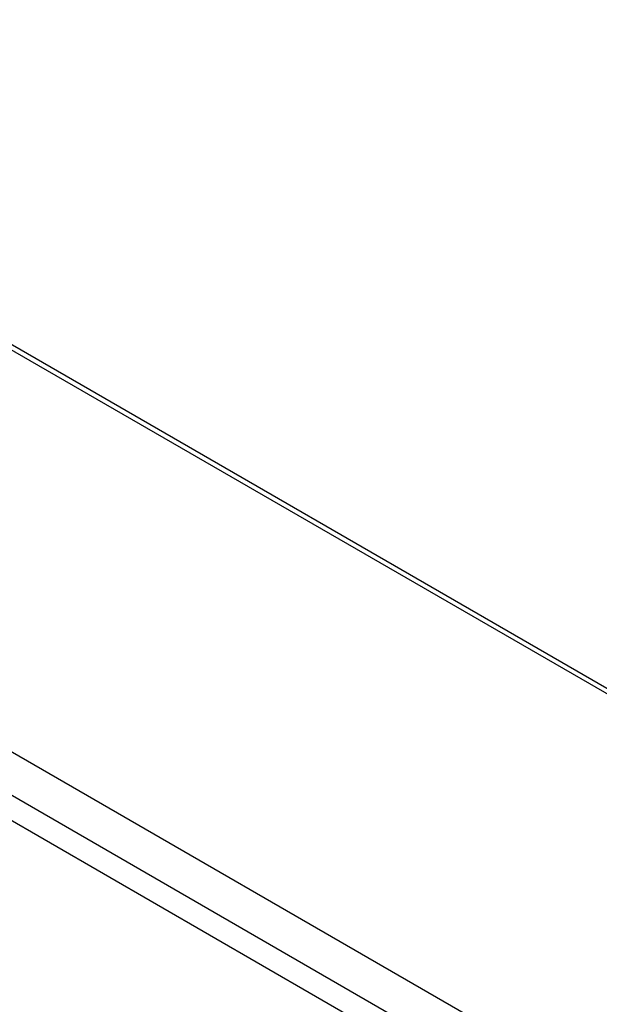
# Model space of a CAD drawing. Header units: millimetres. Extents: x 3619 to 4737, y 1503 to 2366.
# Tile 253 of 256: x 4450 to 4462, y 2234 to 2255. Entities that reach past the tile are written whole.
import ezdxf

# ---------------------------------------------------------------- set-up
doc = ezdxf.new("R2010")
doc.units = ezdxf.units.MM

msp = doc.modelspace()

# ---------------------------------------------------------------- linework, layer by layer
at = {"color": 7, "linetype": 'Continuous', "lineweight": 30}
for p, q in [((4415.3158, 2267.8653), (4644.0743, 2135.8058)), ((4644.2409, 2135.8223), (4415.4825, 2267.8818)), ((4405.1116, 2265.0205), (4460.5453, 2233.0193)), ((4460.1918, 2232.2709), (4404.2866, 2264.5443)), ((4403.8842, 2264.2323), (4459.9561, 2231.8627))]:
    msp.add_line(p, q, dxfattribs=at)

doc.saveas('drawing.dxf')
